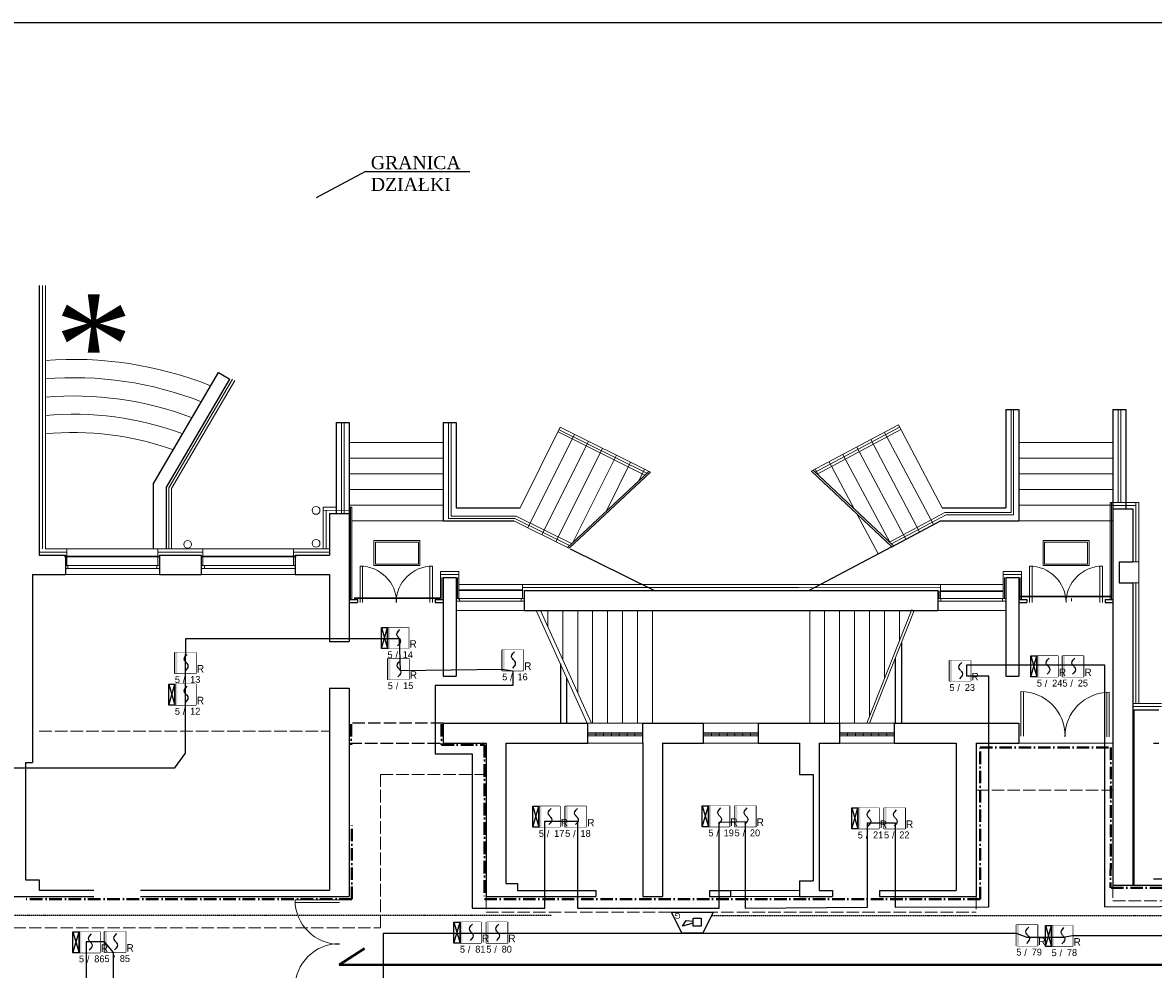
# Model space of a CAD drawing. Header units: millimetres. Extents: x -26513 to 76799, y 0 to 112149.
# Tile 88 of 98: x 55645 to 57810, y 103607 to 105420. Entities that reach past the tile are written whole.
import ezdxf
from ezdxf.enums import TextEntityAlignment as Align

# ---------------------------------------------------------------- set-up
doc = ezdxf.new("R2010")
doc.units = ezdxf.units.MM
doc.header["$LTSCALE"] = 2
doc.set_wipeout_variables(frame=1)
for name, pattern in [('ACAD_ISO02W100', [15, 12, -3]), ('ACAD_ISO10W100', [18.5, 12, -3, 0.5, -3]), ('HIDDEN', [0.375, 0.25, -0.125])]:
    doc.linetypes.add(name, pattern=pattern)
for name, color, linetype, lineweight in [('DRZWI PROJ.', 30, 'Continuous', 15), ('ocieplenie', 5, 'BATTING', 5), ('rynna-41', 22, 'Continuous', 18), ('SCHODY', 54, 'Continuous', 15), ('stolarka', 6, 'Continuous', 9), ('wentylacja', 4, 'Continuous', 9), ('widok', 3, 'Continuous', 13), ('ZMIANY', 90, 'Continuous', 25)]:
    doc.layers.add(name, color=color, linetype=linetype, lineweight=lineweight)
for name, color, linetype in [('istn.śiany', 2, 'Continuous'), ('SIEMENS_czujki', 1, 'Continuous'), ('ssp', 1, 'Continuous')]:
    doc.layers.add(name, color=color, linetype=linetype)
doc.linetypes.add('BATTING', pattern='A,0.0001,-0.1,[134,ltypeshp.shx,S=0.1,R=0,X=-0.1,Y=0],-0.2,[134,ltypeshp.shx,S=0.1,R=180,X=0.1,Y=0],-0.1', length=0.4001)
doc.linetypes.add('ZIGZAG', pattern='A,0.0001,-0.2,[131,ltypeshp.shx,S=0.2,R=0,X=-0.2,Y=0],-0.4,[131,ltypeshp.shx,S=0.2,R=180,X=0.2,Y=0],-0.2', length=0.8001)

# ---------------------------------------------------------------- blocks, each defined once
blk = doc.blocks.new('DUO')
at = {"color": 0}
blk.add_wipeout([(0, 61.4), (61.4, 61.4), (61.4, 0), (0, 0)], dxfattribs=at).dxf.layer = 'ssp'
at = {"layer": 'ssp'}
blk.add_lwpolyline([(0, 61.4), (61.4, 61.4), (61.4, 0), (0, 0)], close=True, dxfattribs=at)
blk.add_wipeout([(0, 61.4), (61.4, 61.4), (61.4, 0), (0, 0)]).dxf.layer = 'ssp'
h = blk.add_hatch(color=256, dxfattribs=at)
h.set_gradient(color1=(255, 0, 0), color2=(224, 0, 0), one_color=1, name='INVSPHERICAL')
h.paths.add_polyline_path([(7.2, 30.7), (7.2, 61.4), (0, 61.4), (0, 30.7)])
h.paths.add_polyline_path([(7.2, 0), (7.2, 30.7), (0, 30.7), (0, 0)])
for p, q in [((27.4, 41.5), (28.4, 45.4)), ((28.4, 37.6), (27.4, 41.5)), ((28.4, 45.4), (31.3, 49.9)), ((30.6, 34.3), (28.4, 37.6)), ((31.3, 33.1), (30.6, 34.3)), ((31.3, 49.9), (36.1, 55.2)), ((32.8, 31.4), (31.3, 33.1)), ((34.4, 13), (29.5, 7.6)), ((32.8, 31.4), (34.4, 29.7)), ((34.4, 29.7), (35.1, 28.6)), ((37.3, 17.4), (34.4, 13)), ((35.1, 28.6), (37.3, 25.3)), ((37.3, 25.3), (38.2, 21.3)), ((38.2, 21.3), (37.3, 17.4))]:
    blk.add_line(p, q, dxfattribs=at)
blk.add_text('R', height=22, dxfattribs=at).set_placement((64.1, 2.4))
at = {"layer": 'ssp', "flags": 8}
blk.add_attdef('PETLA', text='', height=20, dxfattribs=at).set_placement((14.7, -8.3), align=Align.TOP_RIGHT)
for tag, p in [('/', (23, -9)), ('ADRES', (44.6, -8))]:
    blk.add_attdef(tag, text='', height=20, dxfattribs=at).set_placement(p, align=Align.TOP_LEFT)
blk = doc.blocks.new('głosowy')
at = {"layer": 'ssp', "color": 1}
for p, q in [((-40.2, 0), (-20.1, 40.2)), ((-20.1, 40.2), (20.1, 40.2)), ((-17.2, 26.8), (-2.1, 26.8)), ((-17.2, 11.7), (-17.2, 26.8)), ((-2.1, 21.1), (18.5, 26.8)), ((-2.1, 26.8), (-2.1, 11.7)), ((18.5, 26.8), (11.4, 15.9)), ((40.2, 0), (20.1, 40.2)), ((40.2, 0), (-40.2, 0)), ((-2.1, 11.7), (-17.2, 11.7)), ((11.4, 15.9), (-2.1, 17.3))]:
    blk.add_line(p, q, dxfattribs=at)
blk.add_text('G', height=11, dxfattribs=at).set_placement((22.4, 1.6))

msp = doc.modelspace()

# ---------------------------------------------------------------- linework, layer by layer
at = {"layer": 'Defpoints'}
msp.add_lwpolyline([(52361, 105420), (70830.6, 105420), (70830.6, 102272.5), (52361, 102272.5)], close=True, dxfattribs=at)
at = {"layer": 'DRZWI PROJ.'}
for p, q in [((56290.7, 104379.1), (56290.7, 104309.1)), ((56295.7, 104379.1), (56295.7, 104309.1)), ((56424.6, 104379.1), (56424.6, 104309.1)), ((56429.6, 104379.1), (56429.6, 104309.1)), ((57572.3, 104379.1), (57572.3, 104309.1)), ((57577.3, 104378.9), (57577.3, 104309.1)), ((57707.3, 104378.9), (57707.3, 104309.1)), ((57712.3, 104379.1), (57712.3, 104309.1)), ((57555.7, 104138.7), (57555.7, 104053.7)), ((57560.7, 104138.5), (57560.7, 104053.7)), ((57720.2, 104137.2), (57720.2, 104052.4)), ((57725.2, 104137.4), (57725.2, 104052.4)), ((56166.3, 103739.9), (56251.3, 103739.9)), ((56166.4, 103734.9), (56251.3, 103734.9))]:
    msp.add_line(p, q, dxfattribs=at)
for centre, radius, start, end in [((56290.7, 104309.1), 70, 0, 90), ((56429.6, 104309.1), 70, 90, 180), ((57572.3, 104309.1), 70, 0, 90), ((57712.3, 104309.1), 70, 90, 180), ((57555.7, 104053.7), 85, 0, 90), ((57725.2, 104052.4), 85, 90, 180), ((56251.3, 103739.9), 85, 180, 270), ((56251, 103571.1), 85, 90, 180)]:
    msp.add_arc(centre, radius, start, end, dxfattribs=at)
at = {"layer": 'istn.śiany'}
for p, q in [((55676.5, 104916.8), (55676.5, 104400.1)), ((55894.5, 104535.9), (56020, 104749.8)), ((55919.5, 104529.1), (56041.6, 104737.2)), ((56020, 104749.8), (56041.6, 104737.2)), ((57527, 104679.1), (57552, 104679.1)), ((57527, 104679.1), (57527, 104490.8)), ((57552, 104678.8), (57552, 104465.8)), ((57732, 104679.1), (57757, 104679.1)), ((57732, 104679.1), (57732, 104236.1)), ((57732, 104679.1), (57757, 104679.1)), ((57757, 104679.1), (57757, 104489.1)), ((56245, 104654.1), (56245, 104480.1)), ((56245, 104654.1), (56270, 104654.1)), ((56270, 104654.1), (56270, 104235)), ((56450, 104654.1), (56450, 104465.8)), ((56450, 104654.1), (56474.9, 104654.1)), ((56474.9, 104654.1), (56474.9, 104490.8)), ((55894.5, 104535.9), (55894.5, 104412.1)), ((55919.5, 104529.1), (55919.5, 104412.1)), ((56232, 104480.1), (56270, 104480.1)), ((56232, 104480.1), (56232, 104400.1)), ((56474.9, 104490.8), (56597.4, 104490.8)), ((57405.5, 104490.8), (57527, 104490.8)), ((57732, 104489.1), (57770, 104489.1)), ((57732, 104489.1), (57732, 103768.1)), ((57770, 104489.1), (57770, 104387.1)), ((56450, 104465.8), (56585, 104465.8)), ((57308.6, 104416.2), (57402, 104465.8)), ((57402, 104465.8), (57552, 104465.8)), ((56853.9, 104332.1), (56693.9, 104411.7)), ((57150, 104332.1), (57307.9, 104415.9)), ((55676.5, 104400.1), (55726.5, 104400.1)), ((55726.5, 104400.1), (55726.5, 104362.9)), ((55906.5, 104400.1), (55906.5, 104362.9)), ((55906.5, 104400.1), (55986.5, 104400.1)), ((55986.5, 104400.1), (55986.5, 104362.9)), ((56166.5, 104400.1), (56232, 104400.1)), ((56166.5, 104400.1), (56166.5, 104362.9)), ((57744, 104387.1), (57744, 104347.1)), ((57744, 104387.1), (57770, 104387.1)), ((55663.5, 104362.9), (55726.5, 104362.9)), ((55663.5, 104362.9), (55663.5, 104002.8)), ((55906.5, 104362.9), (55986.5, 104362.9)), ((56166.5, 104362.9), (56232, 104362.9)), ((56232, 104362.9), (56232, 104235)), ((56450, 104357.1), (56475, 104357.1)), ((56450, 104357.1), (56450, 104168.1)), ((56450, 104357.1), (56475, 104357.1)), ((56475, 104357.1), (56475, 104168.1)), ((56475, 104357.1), (56475, 104168.1)), ((57527, 104357.1), (57552, 104357.1)), ((57527, 104357.1), (57527, 104168.1)), ((57552, 104357.1), (57552, 104168.1)), ((57744, 104347.1), (57770, 104347.1)), ((57770, 104347.1), (57770, 103768.1)), ((56605, 104332.1), (56605, 104294.1)), ((56605, 104332.1), (57130, 104332.1)), ((57130, 104332.1), (57132, 104332.1)), ((57132, 104332.1), (57397, 104332.1)), ((57397, 104332.1), (57397, 104294.1)), ((56270, 104315.1), (56285.7, 104315.1)), ((56270, 104309.1), (56285.7, 104309.1)), ((56285.7, 104315.1), (56285.7, 104309.1)), ((56434.6, 104315.1), (56434.6, 104309.1)), ((56434.6, 104315.1), (56450, 104315.1)), ((56434.6, 104309.1), (56450, 104309.1)), ((57552, 104315.1), (57567.3, 104315.1)), ((57552, 104309.1), (57567.3, 104309.1)), ((57567.3, 104315.1), (57567.3, 104309.1)), ((57717.3, 104315.1), (57717.3, 104309.1)), ((57717.3, 104315.1), (57732, 104315.1)), ((57717.3, 104309.1), (57732, 104309.1)), ((56605, 104294.1), (57130, 104294.1)), ((57130, 104294.1), (57397, 104294.1)), ((56232, 104235), (56270, 104235)), ((57327.3, 104232.3), (57327.3, 104078.1)), ((57315.3, 104202.1), (57315.3, 104078.1)), ((56674.2, 104191.7), (56674.2, 104078.1)), ((56450, 104168.1), (56475, 104168.1)), ((56686, 104165.4), (56686, 104078.1)), ((57527, 104168.1), (57552, 104168.1)), ((56232, 104145.2), (56270, 104145.2)), ((56232, 104145.2), (56232, 103758.4)), ((56270, 104145.2), (56270, 103746.4)), ((57772, 104104.1), (57772, 103768.1)), ((57772, 104104.1), (57820, 104104.1)), ((56450, 104078.1), (56450, 104040.1)), ((56450, 104078.1), (56727, 104078.1)), ((56727, 104040.1), (56727, 104078.1)), ((56832, 104040.1), (56832, 104078.1)), ((56832, 104078.1), (56948.5, 104078.1)), ((56948.5, 104040.1), (56948.5, 104078.1)), ((57053.5, 104040.1), (57053.5, 104078.1)), ((57053.5, 104078.1), (57209, 104078.1)), ((57209, 104040.1), (57209, 104078.1)), ((57314, 104040.1), (57314, 104078.1)), ((57314, 104078.1), (57552, 104078.1)), ((57552, 104078.1), (57552, 104040.1)), ((56450, 104040.1), (56532, 104040.1)), ((56532, 104040.1), (56532, 103746.4)), ((56570, 104040.1), (56727, 104040.1)), ((56570, 104040.1), (56570, 103771.4)), ((56832, 104040.1), (56832, 103746.4)), ((56870, 104040.1), (56948.5, 104040.1)), ((56870, 104040.1), (56870, 103746.4)), ((57053.5, 104040.1), (57132, 104040.1)), ((57132, 104040.1), (57132, 103980.1)), ((57170, 104040.1), (57209, 104040.1)), ((57170, 104040.1), (57170, 103758.1)), ((57314, 104040.1), (57432, 104040.1)), ((57432, 104040.1), (57432, 103758.1)), ((57470, 104040.1), (57552, 104040.1)), ((57470, 104040.1), (57470, 103746.4)), ((57809.6, 104040.1), (57820, 104040.1)), ((55650.5, 104002.8), (55663.5, 104002.8)), ((55650.5, 104002.8), (55650.5, 103778.4)), ((57132, 103980.1), (57158, 103980.1)), ((57158, 103980.1), (57158, 103776.4)), ((55650.5, 103778.4), (55676.5, 103778.4)), ((55676.5, 103778.4), (55676.5, 103758.4)), ((56570, 103771.4), (56592, 103771.4)), ((56592, 103771.4), (56592, 103758.1)), ((57132, 103776.4), (57158, 103776.4)), ((57132, 103776.4), (57132, 103746.4)), ((57732, 103768.1), (58238.1, 103768.1)), ((57809.6, 103780.1), (58238.1, 103780.1)), ((55497, 103746.4), (55781, 103746.4)), ((55676.5, 103758.4), (55781, 103758.4)), ((55870.1, 103758.4), (56232, 103758.4)), ((55870.1, 103746.4), (56270, 103746.4)), ((56532, 103746.4), (56742, 103746.4)), ((56592, 103758.1), (56742, 103758.1)), ((56742, 103758.1), (56742, 103746.4)), ((56832, 103746.4), (56870, 103746.4)), ((56960, 103758.1), (56960, 103745.9)), ((56960, 103758.1), (57000, 103758.1)), ((56960, 103746.4), (57000, 103746.4)), ((57000, 103758.1), (57000, 103757.2)), ((57000, 103757.2), (57000, 103746.4)), ((57132, 103746.4), (57195, 103746.4)), ((57170, 103758.1), (57195, 103758.1)), ((57195, 103758.1), (57195, 103746.4)), ((57285, 103758.1), (57285, 103746.4)), ((57285, 103758.1), (57432, 103758.1)), ((57285, 103746.4), (57432, 103746.4)), ((57432, 103746.4), (57470, 103746.4))]:
    msp.add_line(p, q, dxfattribs=at)
at = {"layer": 'istn.śiany', "linetype": 'ZIGZAG', "lineweight": 30, "ltscale": 5}
for p, q in [((55906.5, 104397.7), (55724.6, 104397.7)), ((56168.4, 104397.7), (55986.5, 104397.7)), ((56602, 104333.1), (56480, 104333.1)), ((57522, 104331), (57402, 104331)), ((56445, 104318), (56279.4, 104318)), ((57730, 104321.2), (57555, 104321.2))]:
    msp.add_line(p, q, dxfattribs=at)
at = {"layer": 'istn.śiany', "linetype": 'ACAD_ISO02W100'}
for p, q in [((56450, 104078.1), (56273.6, 104078.1)), ((56270, 104040.1), (56450, 104040.1))]:
    msp.add_line(p, q, dxfattribs=at)
at = {"layer": 'ocieplenie'}
for p, q in [((55682.5, 104916.8), (55682.5, 104412.1)), ((57729.5, 104501.1), (57729.5, 104315.1)), ((57776, 104501.1), (57776, 104387.1)), ((56220, 104486.1), (56270, 104485.4)), ((56226, 104486.1), (56226, 104412.5)), ((56272.5, 104491.8), (56272.5, 104315.1)), ((57732, 104495.1), (57776, 104495.1)), ((55676.5, 104406.1), (55729.5, 104406.1)), ((55903.5, 104406.1), (55989.5, 104406.1)), ((56163.5, 104406.1), (56232, 104406.1)), ((56445, 104363.1), (56480, 104363.1)), ((56447.5, 104357.1), (56447.5, 104317.1)), ((56477.5, 104357.1), (56477.5, 104317.1)), ((57522, 104363.1), (57557, 104363.1)), ((57524.5, 104357.1), (57524.5, 104317.1)), ((57554.5, 104357.1), (57554.5, 104315.1)), ((57776, 104347.1), (57776, 104116.1)), ((56602, 104338.1), (57130, 104338.1)), ((57130, 104338.1), (57402, 104337.7)), ((57399.5, 104331.8), (57399.5, 104317.1)), ((57770, 104110.1), (57825, 104110.1))]:
    msp.add_line(p, q, dxfattribs=at)
at = {"layer": 'ocieplenie', "linetype": 'Continuous'}
for p, q in [((55688.5, 104916.8), (55688.5, 104412.1)), ((57727, 104501.1), (57782, 104501.1)), ((57727, 104501.1), (57727, 104315.1)), ((57782, 104501.1), (57782, 104387.1)), ((56220, 104492.1), (56245, 104492.1)), ((56220, 104492.1), (56220, 104412.1)), ((56270, 104492.1), (56275, 104492.1)), ((56275, 104492.1), (56275, 104315.1)), ((55688.5, 104412.1), (55729.5, 104412.1)), ((55729.5, 104412.1), (55729.5, 104380.1)), ((55903.5, 104412.1), (55903.5, 104380.1)), ((55903.5, 104412.1), (55989.5, 104412.1)), ((55989.5, 104412.1), (55989.5, 104380.1)), ((56163.5, 104412.1), (56163.5, 104380.1)), ((56163.5, 104412.1), (56232, 104412.1)), ((56445, 104369.1), (56480, 104369.1)), ((56445, 104369.1), (56445, 104317.1)), ((56480, 104369.1), (56480, 104315.1)), ((57522, 104369.1), (57522, 104317.1)), ((57522, 104369.1), (57557, 104369.1)), ((57557, 104369.1), (57557, 104315.1)), ((57770, 104387.1), (57782, 104387.1)), ((57782, 104387.1), (57782, 104347)), ((57770, 104347.1), (57782, 104347.1)), ((57782, 104347.1), (57782, 104116.1)), ((56602, 104344.1), (56602, 104317.1)), ((56602, 104344.1), (57130, 104344.1)), ((57130, 104344.1), (57402, 104344.1)), ((57402, 104344.1), (57402, 104317.1)), ((57770, 104116.1), (57825, 104116.1))]:
    msp.add_line(p, q, dxfattribs=at)
at = {"layer": 'rynna-41'}
for centre in [(56206.5, 104485.8), (55960.6, 104420.8), (56206.5, 104422.7)]:
    msp.add_circle(centre, 7.5, dxfattribs=at)
at = {"layer": 'SCHODY'}
for p, q in [((56597.4, 104490.8), (56674.1, 104644.9)), ((56611.9, 104452.5), (56701, 104631.6)), ((56846.6, 104559.1), (56674.1, 104644.9)), ((57154.6, 104561), (57321.3, 104649.4)), ((57388.5, 104458.7), (57294.8, 104635.3)), ((57405.5, 104490.8), (57321.3, 104649.4)), ((56270, 104615.8), (56450, 104615.8)), ((56638.8, 104439.1), (56727.8, 104618.2)), ((57335.5, 104430.5), (57241.8, 104607.2)), ((57362, 104444.6), (57268.3, 104621.3)), ((57552, 104615.8), (57732, 104615.8)), ((56270, 104585.8), (56450, 104585.8)), ((56665.6, 104425.8), (56754.7, 104604.8)), ((56699, 104425.5), (56781.6, 104591.5)), ((57304.7, 104424.7), (57215.3, 104593.1)), ((57552, 104585.8), (57732, 104585.8)), ((56761.6, 104483.9), (56808.4, 104578.1)), ((56824.2, 104542.4), (56835.3, 104564.7)), ((57169, 104552.3), (57162.3, 104565)), ((57236.8, 104488.5), (57188.8, 104579.1)), ((56270, 104555.8), (56450, 104555.8)), ((57552, 104555.8), (57732, 104555.8)), ((56270, 104525.8), (56450, 104525.8)), ((57552, 104525.8), (57732, 104525.8)), ((56270, 104495.8), (56450, 104495.8)), ((57282.5, 104402.4), (57241.8, 104479.1)), ((57552, 104495.8), (57732, 104495.8)), ((56275, 104465.8), (56450, 104465.8)), ((56690.5, 104413.4), (56585, 104465.8)), ((57552, 104465.8), (57732, 104465.8)), ((56627.9, 104294.1), (56725.5, 104078.1)), ((56636.2, 104294.1), (56733.8, 104078.1)), ((56650.2, 104294.1), (56650.2, 104263)), ((56678.8, 104294.1), (56678.8, 104198.8)), ((56707.4, 104294.1), (56707.4, 104136.4)), ((56736, 104294.1), (56736, 104078.1)), ((56764.6, 104294.1), (56764.6, 104078.1)), ((56793.2, 104294.1), (56793.2, 104078.1)), ((56821.8, 104294.1), (56821.8, 104078.1)), ((56850.4, 104294.1), (56850.4, 104078.1)), ((57151.6, 104294.1), (57151.6, 104078.1)), ((57180.2, 104294.1), (57180.2, 104078.1)), ((57208.8, 104294.1), (57208.8, 104078.1)), ((57237.4, 104294.1), (57237.4, 104078.1)), ((57260.7, 104078.1), (57347.2, 104295.9)), ((57266, 104294.1), (57266, 104091.6)), ((57266, 104078.1), (57351.8, 104294.1)), ((57294.6, 104294.1), (57294.6, 104163.6)), ((57323.2, 104294.1), (57323.2, 104235.6))]:
    msp.add_line(p, q, dxfattribs=at)
at = {"layer": 'SCHODY', "lineweight": 40}
for q in [(56299.1, 103646.5), (64696, 103615.4)]:
    msp.add_line((56251, 103615.4), q, dxfattribs=at)
at = {"layer": 'SCHODY'}
for radius, start, end in [(710, 68.2703, 94.3721), (675, 68.6754, 94.5993), (640, 69.1758, 94.8514), (605, 69.7349, 95.1329), (570, 70.3639, 95.449)]:
    msp.add_arc((55741.7, 104065), radius, start, end, dxfattribs=at)
at = {"layer": 'ssp', "linetype": 'HIDDEN', "ltscale": 5}
for p, q in [((56656.9, 103710.1), (55392.1, 103710.1)), ((56963.7, 103710.1), (58810.7, 103710.1))]:
    msp.add_line(p, q, dxfattribs=at)
at = {"layer": 'stolarka'}
for p, q in [((55924.5, 104529.1), (56046.6, 104737.2)), ((55929.5, 104527.7), (56050.9, 104734.7)), ((57537, 104679.1), (57537, 104481.6)), ((57542, 104679.1), (57542, 104477.2)), ((57742, 104679.1), (57742, 104501.1)), ((57747, 104679.1), (57747, 104501.1)), ((56255, 104654.1), (56255, 104480.1)), ((56260, 104654.1), (56260, 104480.1)), ((56460, 104654.1), (56460, 104470.3)), ((56465, 104654.1), (56465, 104474.8)), ((56835.8, 104553.3), (56669.7, 104636)), ((56839.7, 104557), (56671.9, 104640.4)), ((57161.8, 104559.1), (57323.6, 104645)), ((57165.6, 104555.5), (57325.9, 104640.6)), ((55924.5, 104529.1), (55924.5, 104412.1)), ((55929.5, 104527.7), (55929.5, 104412.1)), ((57304.1, 104425.2), (57410.3, 104481.6)), ((57308, 104421.6), (57412.7, 104477.2)), ((57410.3, 104481.6), (57537, 104481.6)), ((57412.7, 104477.2), (57542, 104477.2)), ((56587.3, 104470.3), (56460, 104470.3)), ((56589.5, 104474.8), (56465, 104474.8)), ((56691.5, 104418.5), (56587.3, 104470.3)), ((56695.4, 104422.1), (56589.5, 104474.8)), ((56480, 104344.1), (56602, 104344.1)), ((57402, 104344.1), (57522, 104344.1)), ((56605, 104317.1), (56475, 104317.1)), ((56605, 104312.1), (56475, 104312.1)), ((56480.9, 104317.1), (56480.9, 104312.1)), ((56480.9, 104317.1), (56480.9, 104312.1)), ((56480.9, 104317.1), (56480.9, 104312.1)), ((56480.9, 104317.1), (56480.9, 104312.1)), ((56599, 104317.1), (56599, 104312.1)), ((57527, 104317.1), (57397, 104317.1)), ((57527, 104312.1), (57397, 104312.1)), ((57402.9, 104317.1), (57402.9, 104312.1)), ((57402.9, 104317.1), (57402.9, 104312.1)), ((57402.9, 104317.1), (57402.9, 104312.1)), ((57402.9, 104317.1), (57402.9, 104312.1)), ((57521, 104317.1), (57521, 104312.1)), ((57653.1, 104317.1), (57653.1, 104312.1)), ((57653.1, 104317.1), (57653.1, 104312.1)), ((57653.1, 104317.1), (57653.1, 104312.1)), ((57653.1, 104317.1), (57653.1, 104312.1)), ((56605, 104294.1), (56475, 104294.1)), ((57527, 104294.1), (57397, 104294.1)), ((56727, 104078.1), (56832, 104078.1)), ((56948.5, 104078.1), (57053.5, 104078.1)), ((57209, 104078.1), (57314, 104078.1)), ((56727, 104060.1), (56832, 104060.1)), ((56727, 104057.1), (56832, 104057.1)), ((56727, 104054.1), (56832, 104054.1)), ((56742, 104054.1), (56742, 104060.1)), ((56757, 104054.1), (56757, 104060.1)), ((56772, 104054.1), (56772, 104060.1)), ((56787, 104054.1), (56787, 104060.1)), ((56802, 104054.1), (56802, 104060.1)), ((56817, 104054.1), (56817, 104060.1)), ((56948.5, 104060.1), (57053.5, 104060.1)), ((56948.5, 104057.1), (57053.5, 104057.1)), ((56948.5, 104054.1), (57053.5, 104054.1)), ((56963.5, 104054.1), (56963.5, 104060.1)), ((56978.5, 104054.1), (56978.5, 104060.1)), ((56993.5, 104054.1), (56993.5, 104060.1)), ((57008.5, 104054.1), (57008.5, 104060.1)), ((57023.5, 104054.1), (57023.5, 104060.1)), ((57038.5, 104054.1), (57038.5, 104060.1)), ((57209, 104060.1), (57314, 104060.1)), ((57209, 104057.1), (57314, 104057.1)), ((57209, 104054.1), (57314, 104054.1)), ((57224, 104054.1), (57224, 104060.1)), ((57239, 104054.1), (57239, 104060.1)), ((57254, 104054.1), (57254, 104060.1)), ((57269, 104054.1), (57269, 104060.1)), ((57284, 104054.1), (57284, 104060.1)), ((57299, 104054.1), (57299, 104060.1)), ((56727, 104040.1), (56832, 104040.1)), ((56948.5, 104040.1), (57053.5, 104040.1)), ((57209, 104040.1), (57314, 104040.1)), ((57000, 103758.1), (57132, 103758.1)), ((57000, 103746.4), (57132, 103746.4))]:
    msp.add_line(p, q, dxfattribs=at)
at = {"layer": 'stolarka', "linetype": 'Continuous'}
for p, q in [((55729.5, 104412.1), (55903.5, 104412.1)), ((55989.5, 104412.1), (56163.5, 104412.1)), ((55726.5, 104380.1), (55906.5, 104380.1)), ((55726.5, 104374.4), (55906.5, 104374.4)), ((55731.5, 104380.1), (55731.5, 104374.4)), ((55901.5, 104380.1), (55901.5, 104374.4)), ((55986.5, 104380.1), (56166.5, 104380.1)), ((55986.5, 104374.4), (56166.5, 104374.4)), ((55992.6, 104380.1), (55992.6, 104374.4)), ((56167, 104380.1), (56167, 104374.4)), ((55726.5, 104362.9), (55906.5, 104362.9)), ((55986.5, 104362.9), (56166.5, 104362.9))]:
    msp.add_line(p, q, dxfattribs=at)
at = {"layer": 'stolarka', "linetype": 'ACAD_ISO10W100', "lineweight": 40}
for p, q in [((56273.6, 104076.5), (56273.6, 104036.7)), ((56446.6, 104076.5), (56446.6, 104036.7)), ((56446.6, 104036.7), (56528.8, 104036.7)), ((56528.8, 104036.7), (56528.8, 103741.1)), ((57477.7, 103741.1), (57477.7, 104032)), ((57477.7, 104032), (57728.2, 104032)), ((57728.2, 104032), (57727.7, 103762.8)), ((56274.7, 103741.2), (56274.7, 103888.9)), ((57728.5, 103762.9), (64433.9, 103762.9)), ((56274.7, 103741.2), (55651, 103741.2)), ((56528.8, 103741.1), (57477.7, 103741.1))]:
    msp.add_line(p, q, dxfattribs=at)
at = {"layer": 'stolarka', "linetype": 'ACAD_ISO02W100'}
for p, q in [((55676.5, 104062.9), (56232, 104062.9)), ((56330, 103686.4), (56330, 103980.1)), ((56330, 103980.1), (56528.8, 103980.1)), ((57470, 103950.1), (57732, 103950.1)), ((57732, 103768.1), (57732, 103738.1)), ((56532, 103746.4), (56532, 103716.4)), ((57470, 103746.4), (57470, 103716.4)), ((57732, 103738.1), (64431, 103738.1)), ((56532, 103716.4), (57470, 103716.4)), ((55357, 103686.4), (56330, 103686.4))]:
    msp.add_line(p, q, dxfattribs=at)
at = {"layer": 'stolarka'}
for points in [[(56317, 104428.2), (56405.3, 104428.2), (56405.3, 104380.1), (56317, 104380.1)], [(56320, 104425.2), (56402.3, 104425.2), (56402.3, 104383.1), (56320, 104383.1)], [(57598.4, 104428.2), (57686.7, 104428.2), (57686.7, 104380.1), (57598.4, 104380.1)], [(57601.4, 104425.2), (57683.7, 104425.2), (57683.7, 104383.1), (57601.4, 104383.1)]]:
    msp.add_lwpolyline(points, close=True, dxfattribs=at)
at = {"layer": 'wentylacja'}
for p, q in [((56687.6, 104414.8), (56843.6, 104560.6)), ((56690.9, 104413.2), (56847, 104559.1)), ((57308.6, 104416.3), (57154.8, 104561)), ((57311.7, 104418.1), (57158, 104562.7))]:
    msp.add_line(p, q, dxfattribs=at)
at = {"layer": 'widok'}
msp.add_line((57470, 104040.1), (57732, 104040.1), dxfattribs=at)
at = {"layer": 'ZMIANY', "color": 0}
for q in [(56206.6, 105084.3), (56501.2, 105134.8)]:
    msp.add_line((56301, 105134.8), q, dxfattribs=at)

# ---------------------------------------------------------------- block references
at = {"layer": 'ssp', "rotation": 180}
msp.add_blockref('głosowy', (56926.6, 103716.4), dxfattribs=at)

# ---------------------------------------------------------------- texts
at = {"layer": 'ZMIANY', "color": 0, "attachment_point": 1}
for s, insert, char_height, width in [('{\\fTimes New Roman|b0|i0|c238|p18;GRANICA DZIAŁKI}', (56311.3, 105164.3), 25, 210.243), ('{\\fTimes New Roman|b0|i0|c238|p18;*}', (55705.1, 104899.8), 200, 631.404)]:
    msp.add_mtext(s, dxfattribs=dict(at, insert=insert, char_height=char_height, width=width))

# ---------------------------------------------------------------- next in the draw order: block references
at = {"layer": 'SIEMENS_czujki'}
ref = msp.add_blockref('DUO', (56563, 104178.8), dxfattribs=dict(at, xscale=0.6537916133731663, yscale=0.6537916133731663, zscale=0.6537916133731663))
ref.add_attrib('PETLA', '5', dxfattribs={"layer": 'ssp', "height": 13.1}).set_placement((56572.6, 104173.4), align=Align.TOP_RIGHT)
ref.add_attrib('ADRES', '16', dxfattribs={"layer": 'ssp', "height": 13.08}).set_placement((56592.2, 104173.6), align=Align.TOP_LEFT)
ref.add_attrib('/', '/', dxfattribs={"layer": 'ssp', "height": 13.1}).set_placement((56578, 104173), align=Align.TOP_LEFT)
ref = msp.add_blockref('DUO', (55936.3, 104173.7), dxfattribs=dict(at, xscale=0.6537916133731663, yscale=0.6537916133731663, zscale=0.6537916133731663))
ref.add_attrib('PETLA', '5', dxfattribs={"layer": 'ssp', "height": 13.1}).set_placement((55945.9, 104168.3), align=Align.TOP_RIGHT)
ref.add_attrib('ADRES', '13', dxfattribs={"layer": 'ssp', "height": 13.08}).set_placement((55965.5, 104168.5), align=Align.TOP_LEFT)
ref.add_attrib('/', '/', dxfattribs={"layer": 'ssp', "height": 13.1}).set_placement((55951.3, 104167.9), align=Align.TOP_LEFT)
ref = msp.add_blockref('DUO', (56344, 104161.9), dxfattribs=dict(at, xscale=0.6537916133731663, yscale=0.6537916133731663, zscale=0.6537916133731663))
ref.add_attrib('PETLA', '5', dxfattribs={"layer": 'ssp', "height": 13.1}).set_placement((56353.6, 104156.5), align=Align.TOP_RIGHT)
ref.add_attrib('ADRES', '15', dxfattribs={"layer": 'ssp', "height": 13.08}).set_placement((56373.2, 104156.7), align=Align.TOP_LEFT)
ref.add_attrib('/', '/', dxfattribs={"layer": 'ssp', "height": 13.1}).set_placement((56359.1, 104156.1), align=Align.TOP_LEFT)
ref = msp.add_blockref('DUO', (57419.3, 104158.5), dxfattribs=dict(at, xscale=0.6537916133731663, yscale=0.6537916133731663, zscale=0.6537916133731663))
ref.add_attrib('PETLA', '5', dxfattribs={"layer": 'ssp', "height": 13.1}).set_placement((57428.9, 104153.1), align=Align.TOP_RIGHT)
ref.add_attrib('ADRES', '23', dxfattribs={"layer": 'ssp', "height": 13.08}).set_placement((57448.5, 104153.3), align=Align.TOP_LEFT)
ref.add_attrib('/', '/', dxfattribs={"layer": 'ssp', "height": 13.1}).set_placement((57434.3, 104152.7), align=Align.TOP_LEFT)
ref = msp.add_blockref('DUO', (57635.6, 104166.9), dxfattribs=dict(at, xscale=0.6537916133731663, yscale=0.6537916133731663, zscale=0.6537916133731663))
ref.add_attrib('PETLA', '5', dxfattribs={"layer": 'ssp', "height": 13.1}).set_placement((57645.2, 104161.5), align=Align.TOP_RIGHT)
ref.add_attrib('ADRES', '25', dxfattribs={"layer": 'ssp', "height": 13.08}).set_placement((57664.8, 104161.6), align=Align.TOP_LEFT)
ref.add_attrib('/', '/', dxfattribs={"layer": 'ssp', "height": 13.1}).set_placement((57650.6, 104161), align=Align.TOP_LEFT)
ref = msp.add_blockref('DUO', (56683.6, 103879), dxfattribs=dict(at, xscale=0.6537916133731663, yscale=0.6537916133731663, zscale=0.6537916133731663))
ref.add_attrib('PETLA', '5', dxfattribs={"layer": 'ssp', "height": 13.1}).set_placement((56693.2, 103873.6), align=Align.TOP_RIGHT)
ref.add_attrib('ADRES', '18', dxfattribs={"layer": 'ssp', "height": 13.08}).set_placement((56712.8, 103873.7), align=Align.TOP_LEFT)
ref.add_attrib('/', '/', dxfattribs={"layer": 'ssp', "height": 13.1}).set_placement((56698.6, 103873.1), align=Align.TOP_LEFT)
ref = msp.add_blockref('DUO', (57008, 103880), dxfattribs=dict(at, xscale=0.6537916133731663, yscale=0.6537916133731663, zscale=0.6537916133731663))
ref.add_attrib('PETLA', '5', dxfattribs={"layer": 'ssp', "height": 13.1}).set_placement((57017.6, 103874.6), align=Align.TOP_RIGHT)
ref.add_attrib('ADRES', '20', dxfattribs={"layer": 'ssp', "height": 13.08}).set_placement((57037.2, 103874.7), align=Align.TOP_LEFT)
ref.add_attrib('/', '/', dxfattribs={"layer": 'ssp', "height": 13.1}).set_placement((57023.1, 103874.1), align=Align.TOP_LEFT)
ref = msp.add_blockref('DUO', (57294, 103876.1), dxfattribs=dict(at, xscale=0.6537916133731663, yscale=0.6537916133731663, zscale=0.6537916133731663))
ref.add_attrib('PETLA', '5', dxfattribs={"layer": 'ssp', "height": 13.1}).set_placement((57303.6, 103870.7), align=Align.TOP_RIGHT)
ref.add_attrib('ADRES', '22', dxfattribs={"layer": 'ssp', "height": 13.08}).set_placement((57323.1, 103870.9), align=Align.TOP_LEFT)
ref.add_attrib('/', '/', dxfattribs={"layer": 'ssp', "height": 13.1}).set_placement((57309, 103870.2), align=Align.TOP_LEFT)
ref = msp.add_blockref('DUO', (56532.7, 103657.3), dxfattribs=dict(at, xscale=0.6537916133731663, yscale=0.6537916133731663, zscale=0.6537916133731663))
ref.add_attrib('PETLA', '5', dxfattribs={"layer": 'ssp', "height": 13.1}).set_placement((56542.3, 103651.9), align=Align.TOP_RIGHT)
ref.add_attrib('ADRES', '80', dxfattribs={"layer": 'ssp', "height": 13.08}).set_placement((56561.9, 103652), align=Align.TOP_LEFT)
ref.add_attrib('/', '/', dxfattribs={"layer": 'ssp', "height": 13.1}).set_placement((56547.7, 103651.4), align=Align.TOP_LEFT)
ref = msp.add_blockref('DUO', (55801.6, 103639.2), dxfattribs=dict(at, xscale=0.6537916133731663, yscale=0.6537916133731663, zscale=0.6537916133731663))
ref.add_attrib('PETLA', '5', dxfattribs={"layer": 'ssp', "height": 13.1}).set_placement((55811.2, 103633.8), align=Align.TOP_RIGHT)
ref.add_attrib('ADRES', '85', dxfattribs={"layer": 'ssp', "height": 13.08}).set_placement((55830.8, 103634), align=Align.TOP_LEFT)
ref.add_attrib('/', '/', dxfattribs={"layer": 'ssp', "height": 13.1}).set_placement((55816.7, 103633.4), align=Align.TOP_LEFT)
ref = msp.add_blockref('DUO', (57547.4, 103651.7), dxfattribs=dict(at, xscale=0.6537916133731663, yscale=0.6537916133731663, zscale=0.6537916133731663))
ref.add_attrib('PETLA', '5', dxfattribs={"layer": 'ssp', "height": 13.1}).set_placement((57557, 103646.3), align=Align.TOP_RIGHT)
ref.add_attrib('ADRES', '79', dxfattribs={"layer": 'ssp', "height": 13.08}).set_placement((57576.6, 103646.5), align=Align.TOP_LEFT)
ref.add_attrib('/', '/', dxfattribs={"layer": 'ssp', "height": 13.1}).set_placement((57562.4, 103645.9), align=Align.TOP_LEFT)
ref = msp.add_blockref('DUO', (57614.8, 103650.7), dxfattribs=dict(at, xscale=0.6537916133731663, yscale=0.6537916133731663, zscale=0.6537916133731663))
ref.add_attrib('PETLA', '5', dxfattribs={"layer": 'ssp', "height": 13.1}).set_placement((57624.4, 103645.3), align=Align.TOP_RIGHT)
ref.add_attrib('ADRES', '78', dxfattribs={"layer": 'ssp', "height": 13.08}).set_placement((57644, 103645.5), align=Align.TOP_LEFT)
ref.add_attrib('/', '/', dxfattribs={"layer": 'ssp', "height": 13.1}).set_placement((57629.9, 103644.8), align=Align.TOP_LEFT)

# ---------------------------------------------------------------- next in the draw order: linework, layer by layer
at = {"layer": 'ssp'}
for p, q in [((57603.1, 103650.7), (57614.8, 103690.9)), ((57603.1, 103690.9), (57614.8, 103650.7))]:
    msp.add_line(p, q, dxfattribs=at)
msp.add_lwpolyline([(57614.8, 103690.9), (57614.8, 103650.7), (57603.1, 103650.7), (57603.1, 103690.9)], close=True, dxfattribs=at)

# ---------------------------------------------------------------- next in the draw order: block references
at = {"layer": 'SIEMENS_czujki'}
ref = msp.add_blockref('DUO', (56343.4, 104221.3), dxfattribs=dict(at, xscale=0.6537916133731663, yscale=0.6537916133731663, zscale=0.6537916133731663))
ref.add_attrib('PETLA', '5', dxfattribs={"layer": 'ssp', "height": 13.1}).set_placement((56353, 104215.9), align=Align.TOP_RIGHT)
ref.add_attrib('ADRES', '14', dxfattribs={"layer": 'ssp', "height": 13.08}).set_placement((56372.5, 104216.1), align=Align.TOP_LEFT)
ref.add_attrib('/', '/', dxfattribs={"layer": 'ssp', "height": 13.1}).set_placement((56358.4, 104215.5), align=Align.TOP_LEFT)
ref = msp.add_blockref('DUO', (57586.6, 104166.9), dxfattribs=dict(at, xscale=0.6537916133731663, yscale=0.6537916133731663, zscale=0.6537916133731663))
ref.add_attrib('PETLA', '5', dxfattribs={"layer": 'ssp', "height": 13.1}).set_placement((57596.2, 104161.5), align=Align.TOP_RIGHT)
ref.add_attrib('ADRES', '24', dxfattribs={"layer": 'ssp', "height": 13.08}).set_placement((57615.8, 104161.6), align=Align.TOP_LEFT)
ref.add_attrib('/', '/', dxfattribs={"layer": 'ssp', "height": 13.1}).set_placement((57601.6, 104161), align=Align.TOP_LEFT)
ref = msp.add_blockref('DUO', (55936.3, 104113), dxfattribs=dict(at, xscale=0.6537916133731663, yscale=0.6537916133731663, zscale=0.6537916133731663))
ref.add_attrib('PETLA', '5', dxfattribs={"layer": 'ssp', "height": 13.1}).set_placement((55945.9, 104107.6), align=Align.TOP_RIGHT)
ref.add_attrib('ADRES', '12', dxfattribs={"layer": 'ssp', "height": 13.08}).set_placement((55965.5, 104107.8), align=Align.TOP_LEFT)
ref.add_attrib('/', '/', dxfattribs={"layer": 'ssp', "height": 13.1}).set_placement((55951.3, 104107.2), align=Align.TOP_LEFT)
ref = msp.add_blockref('DUO', (56633.1, 103879), dxfattribs=dict(at, xscale=0.6537916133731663, yscale=0.6537916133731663, zscale=0.6537916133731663))
ref.add_attrib('PETLA', '5', dxfattribs={"layer": 'ssp', "height": 13.1}).set_placement((56642.7, 103873.6), align=Align.TOP_RIGHT)
ref.add_attrib('ADRES', '17', dxfattribs={"layer": 'ssp', "height": 13.08}).set_placement((56662.3, 103873.7), align=Align.TOP_LEFT)
ref.add_attrib('/', '/', dxfattribs={"layer": 'ssp', "height": 13.1}).set_placement((56648.1, 103873.1), align=Align.TOP_LEFT)
ref = msp.add_blockref('DUO', (56957.7, 103880), dxfattribs=dict(at, xscale=0.6537916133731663, yscale=0.6537916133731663, zscale=0.6537916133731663))
ref.add_attrib('PETLA', '5', dxfattribs={"layer": 'ssp', "height": 13.1}).set_placement((56967.3, 103874.6), align=Align.TOP_RIGHT)
ref.add_attrib('ADRES', '19', dxfattribs={"layer": 'ssp', "height": 13.08}).set_placement((56986.9, 103874.7), align=Align.TOP_LEFT)
ref.add_attrib('/', '/', dxfattribs={"layer": 'ssp', "height": 13.1}).set_placement((56972.8, 103874.1), align=Align.TOP_LEFT)
ref = msp.add_blockref('DUO', (57243.8, 103876.1), dxfattribs=dict(at, xscale=0.6537916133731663, yscale=0.6537916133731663, zscale=0.6537916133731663))
ref.add_attrib('PETLA', '5', dxfattribs={"layer": 'ssp', "height": 13.1}).set_placement((57253.4, 103870.7), align=Align.TOP_RIGHT)
ref.add_attrib('ADRES', '21', dxfattribs={"layer": 'ssp', "height": 13.08}).set_placement((57272.9, 103870.9), align=Align.TOP_LEFT)
ref.add_attrib('/', '/', dxfattribs={"layer": 'ssp', "height": 13.1}).set_placement((57258.8, 103870.2), align=Align.TOP_LEFT)
ref = msp.add_blockref('DUO', (56482.1, 103657.3), dxfattribs=dict(at, xscale=0.6537916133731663, yscale=0.6537916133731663, zscale=0.6537916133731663))
ref.add_attrib('PETLA', '5', dxfattribs={"layer": 'ssp', "height": 13.1}).set_placement((56491.7, 103651.9), align=Align.TOP_RIGHT)
ref.add_attrib('ADRES', '81', dxfattribs={"layer": 'ssp', "height": 13.08}).set_placement((56511.3, 103652), align=Align.TOP_LEFT)
ref.add_attrib('/', '/', dxfattribs={"layer": 'ssp', "height": 13.1}).set_placement((56497.1, 103651.4), align=Align.TOP_LEFT)
ref = msp.add_blockref('DUO', (55752.7, 103638.7), dxfattribs=dict(at, xscale=0.6537916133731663, yscale=0.6537916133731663, zscale=0.6537916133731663))
ref.add_attrib('PETLA', '5', dxfattribs={"layer": 'ssp', "height": 13.1}).set_placement((55762.3, 103633.3), align=Align.TOP_RIGHT)
ref.add_attrib('ADRES', '86', dxfattribs={"layer": 'ssp', "height": 13.08}).set_placement((55781.9, 103633.5), align=Align.TOP_LEFT)
ref.add_attrib('/', '/', dxfattribs={"layer": 'ssp', "height": 13.1}).set_placement((55767.7, 103632.9), align=Align.TOP_LEFT)

# ---------------------------------------------------------------- next in the draw order: linework, layer by layer
for p, q in [((55740.9, 103638.7), (55752.7, 103678.9)), ((55740.9, 103678.9), (55752.7, 103638.7))]:
    msp.add_line(p, q, dxfattribs=at)
msp.add_lwpolyline([(55752.7, 103678.9), (55752.7, 103638.7), (55740.9, 103638.7), (55740.9, 103678.9)], close=True, dxfattribs=at)
at = {"layer": 'ssp'}
for p, q in [((56331.6, 104221.3), (56343.4, 104261.5)), ((56331.6, 104261.5), (56343.4, 104221.3)), ((57574.8, 104166.9), (57586.6, 104207)), ((57574.8, 104207), (57586.6, 104166.9)), ((55924.5, 104113), (55936.3, 104153.2)), ((55924.5, 104153.2), (55936.3, 104113)), ((56621.3, 103879), (56633.1, 103919.1)), ((56621.3, 103919.1), (56633.1, 103879)), ((56946, 103880), (56957.7, 103920.2)), ((56946, 103920.2), (56957.7, 103880)), ((57232, 103876.1), (57243.8, 103916.3)), ((57232, 103916.3), (57243.8, 103876.1)), ((56470.3, 103657.3), (56482.1, 103697.5)), ((56470.3, 103697.5), (56482.1, 103657.3))]:
    msp.add_line(p, q, dxfattribs=at)
for points in [[(56343.4, 104261.5), (56343.4, 104221.3), (56331.6, 104221.3), (56331.6, 104261.5)], [(57586.6, 104207), (57586.6, 104166.9), (57574.8, 104166.9), (57574.8, 104207)], [(55936.3, 104153.2), (55936.3, 104113), (55924.5, 104113), (55924.5, 104153.2)], [(56633.1, 103919.1), (56633.1, 103879), (56621.3, 103879), (56621.3, 103919.1)], [(56957.7, 103920.2), (56957.7, 103880), (56946, 103880), (56946, 103920.2)], [(57243.8, 103916.3), (57243.8, 103876.1), (57232, 103876.1), (57232, 103916.3)], [(56482.1, 103697.5), (56482.1, 103657.3), (56470.3, 103657.3), (56470.3, 103697.5)]]:
    msp.add_lwpolyline(points, close=True, dxfattribs=at)
for points in [[(55628.8, 103992.7), (55936.3, 103992.7), (55956.4, 104020.7), (55956.4, 104180.9), (55956.9, 104240.7), (56365.8, 104240.7), (56367.7, 104179.5), (56563, 104182), (56583.1, 104178.8), (56583.1, 104150.4), (56434.5, 104150.4), (56434.5, 104019.5), (56505.2, 104019.5), (56505.2, 103724.3), (56644.7, 103724.3), (56644.7, 103890.6), (56707, 103890.6), (56707, 103724.3), (56978.5, 103724.3), (56978.5, 103888.5), (57028.3, 103889.9), (57028.3, 103724.3), (57262, 103725.8), (57262, 103887.7), (57314.9, 103887.7), (57314.9, 103726.1), (57494.8, 103726.7), (57494.8, 104168.1), (57452.4, 104168.1), (57452.4, 104190), (57715.8, 104190), (57715.8, 103726.7), (58038, 103728.7)], [(55818.7, 103424.9), (55818.7, 103639.2), (55801.6, 103659.3), (55766.4, 103659.3), (55766.4, 103579.7)], [(57954.7, 103670.8), (57655, 103670.8), (57655, 103670.8), (57655, 103670.8), (57637, 103667.6), (57568.2, 103667.6), (57547.4, 103675.3), (57044.8, 103675.3), (57020.3, 103675.3), (57006, 103675.3), (56936.8, 103675.3), (56936.8, 103675.3), (56916.4, 103675.3), (56878.8, 103675.3), (56716.5, 103675.3), (56598.4, 103675.3), (56598.4, 103675.3), (56442.1, 103675.3), (56442.1, 103675.3), (56335.2, 103675.3), (56335.2, 103541.4)]]:
    msp.add_lwpolyline(points, dxfattribs=at)

doc.saveas('drawing.dxf')
